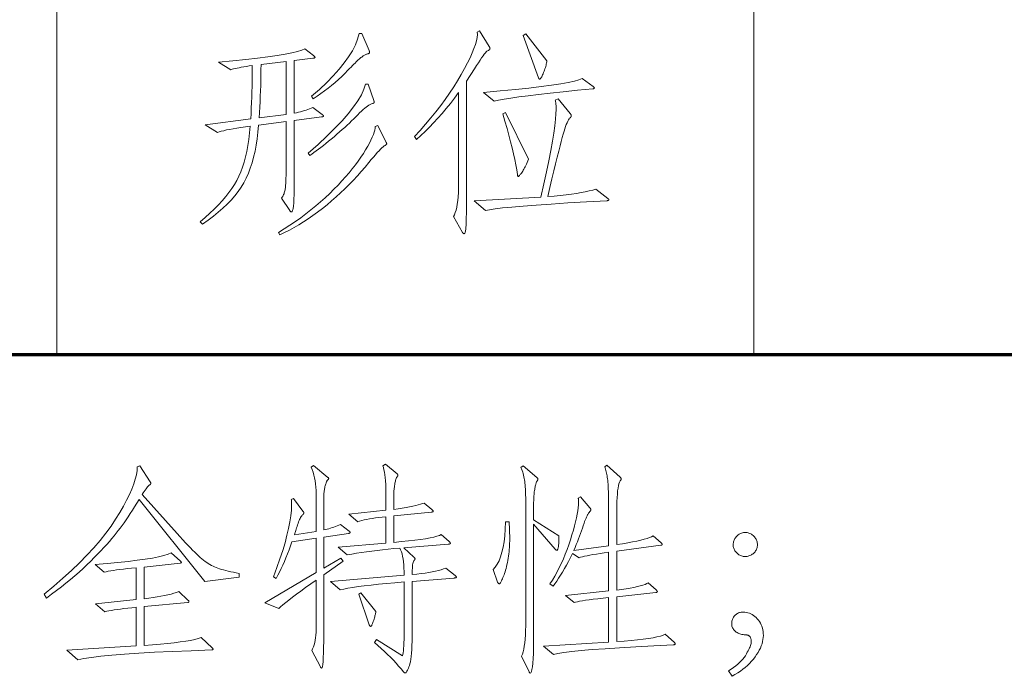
# Model space of a CAD drawing. Extents: x 0 to 1189, y 0 to 841.
# Tile 98 of 135: x 1026 to 1041, y 43 to 53. Entities that reach past the tile are written whole.
import ezdxf

# ---------------------------------------------------------------- set-up
doc = ezdxf.new("R2010")
doc.units = 0

msp = doc.modelspace()

# ---------------------------------------------------------------- linework, layer by layer
at = {"color": 7, "lineweight": 13}
for p, q in [((1026.5, 48), (1026.5, 76)), ((1037.5, 48), (1037.5, 69))]:
    msp.add_line(p, q, dxfattribs=at)
at = {"color": 5, "lineweight": 70}
msp.add_line((989, 48), (1114, 48), dxfattribs=at)
at = {"color": 7, "lineweight": 13}
for points in [[(1031.428, 52.797), (1031.429, 52.794), (1031.43, 52.791), (1031.431, 52.787), (1031.432, 52.784), (1031.433, 52.781), (1031.433, 52.778), (1031.434, 52.775), (1031.434, 52.772), (1031.434, 52.769), (1031.434, 52.766), (1031.434, 52.763), (1031.433, 52.761), (1031.431, 52.758), (1031.428, 52.756), (1031.424, 52.753), (1031.42, 52.751), (1031.414, 52.748), (1031.408, 52.746), (1031.401, 52.744), (1031.393, 52.742), (1031.384, 52.739), (1031.375, 52.736), (1031.366, 52.732), (1031.356, 52.726), (1031.345, 52.72), (1031.334, 52.713), (1031.323, 52.705), (1031.311, 52.696), (1031.298, 52.687), (1031.285, 52.676), (1031.272, 52.664), (1031.257, 52.651), (1031.24, 52.636), (1031.223, 52.619), (1031.205, 52.601), (1031.185, 52.582), (1031.164, 52.561), (1031.142, 52.538), (1031.119, 52.514), (1031.094, 52.489), (1031.045, 52.438), (1030.995, 52.389), (1030.943, 52.34), (1030.89, 52.293), (1030.836, 52.248), (1030.781, 52.203), (1030.724, 52.16), (1030.666, 52.118), (1030.607, 52.077), (1030.546, 52.038), (1030.519, 52.076), (1030.644, 52.186), (1030.759, 52.294), (1030.862, 52.399), (1030.954, 52.502), (1031.035, 52.602), (1031.104, 52.7), (1031.163, 52.795), (1031.21, 52.887), (1031.246, 52.977), (1031.271, 53.065), (1031.31, 53.068)], [(1033.325, 52.86), (1033.327, 52.856), (1033.329, 52.853), (1033.33, 52.85), (1033.332, 52.846), (1033.333, 52.843), (1033.334, 52.84), (1033.335, 52.836), (1033.335, 52.833), (1033.335, 52.83), (1033.336, 52.827), (1033.335, 52.824), (1033.334, 52.821), (1033.332, 52.817), (1033.329, 52.814), (1033.326, 52.811), (1033.322, 52.808), (1033.317, 52.804), (1033.311, 52.801), (1033.305, 52.797), (1033.297, 52.794), (1033.288, 52.788), (1033.277, 52.777), (1033.263, 52.761), (1033.246, 52.74), (1033.226, 52.714), (1033.204, 52.683), (1033.179, 52.647), (1033.152, 52.606), (1033.122, 52.56), (1033.089, 52.509), (1032.964, 52.315), (1032.964, 50.438), (1032.964, 50.377), (1032.964, 50.319), (1032.964, 50.266), (1032.963, 50.217), (1032.962, 50.173), (1032.961, 50.132), (1032.96, 50.096), (1032.959, 50.064), (1032.957, 50.037), (1032.956, 50.013), (1032.954, 49.993), (1032.952, 49.975), (1032.95, 49.96), (1032.947, 49.946), (1032.945, 49.934), (1032.942, 49.925), (1032.939, 49.917), (1032.936, 49.912), (1032.933, 49.909), (1032.93, 49.908), (1032.926, 49.908), (1032.923, 49.909), (1032.92, 49.91), (1032.917, 49.911), (1032.914, 49.913), (1032.911, 49.915), (1032.909, 49.918), (1032.906, 49.921), (1032.904, 49.925), (1032.902, 49.929), (1032.76, 50.178), (1032.775, 50.207), (1032.788, 50.242), (1032.8, 50.281), (1032.811, 50.326), (1032.82, 50.376), (1032.827, 50.431), (1032.832, 50.492), (1032.836, 50.558), (1032.839, 50.629), (1032.839, 50.706), (1032.839, 52.135), (1032.775, 52.048), (1032.71, 51.964), (1032.644, 51.883), (1032.579, 51.805), (1032.513, 51.73), (1032.446, 51.657), (1032.379, 51.588), (1032.312, 51.521), (1032.245, 51.457), (1032.177, 51.396), (1032.142, 51.441), (1032.233, 51.539), (1032.319, 51.637), (1032.402, 51.735), (1032.482, 51.832), (1032.558, 51.93), (1032.63, 52.028), (1032.698, 52.126), (1032.763, 52.224), (1032.824, 52.321), (1032.881, 52.419), (1032.934, 52.514), (1032.98, 52.603), (1033.021, 52.685), (1033.055, 52.761), (1033.083, 52.831), (1033.105, 52.895), (1033.122, 52.953), (1033.132, 53.004), (1033.136, 53.05), (1033.134, 53.089), (1033.172, 53.11)], [(1034.234, 52.634), (1034.232, 52.618), (1034.229, 52.602), (1034.225, 52.584), (1034.221, 52.567), (1034.216, 52.549), (1034.21, 52.53), (1034.204, 52.511), (1034.197, 52.491), (1034.19, 52.471), (1034.182, 52.451), (1034.174, 52.431), (1034.166, 52.413), (1034.159, 52.397), (1034.152, 52.384), (1034.146, 52.372), (1034.14, 52.363), (1034.134, 52.356), (1034.129, 52.351), (1034.124, 52.347), (1034.12, 52.346), (1034.118, 52.347), (1034.116, 52.347), (1034.114, 52.348), (1034.112, 52.35), (1034.11, 52.352), (1034.108, 52.354), (1034.107, 52.357), (1034.105, 52.36), (1034.104, 52.363), (1034.102, 52.367), (1033.859, 53.037), (1033.901, 53.061)], [(1030.685, 51.791), (1030.689, 51.789), (1030.693, 51.786), (1030.696, 51.783), (1030.698, 51.781), (1030.701, 51.778), (1030.703, 51.775), (1030.704, 51.773), (1030.705, 51.77), (1030.706, 51.768), (1030.706, 51.765), (1030.706, 51.763), (1030.705, 51.761), (1030.703, 51.759), (1030.701, 51.757), (1030.698, 51.755), (1030.695, 51.754), (1030.691, 51.753), (1030.686, 51.752), (1030.681, 51.751), (1030.675, 51.75), (1030.245, 51.694), (1030.245, 50.785), (1030.245, 50.708), (1030.244, 50.637), (1030.243, 50.573), (1030.242, 50.515), (1030.241, 50.465), (1030.24, 50.421), (1030.238, 50.385), (1030.236, 50.355), (1030.233, 50.332), (1030.231, 50.315), (1030.228, 50.303), (1030.225, 50.292), (1030.222, 50.283), (1030.22, 50.274), (1030.217, 50.267), (1030.214, 50.261), (1030.211, 50.257), (1030.208, 50.254), (1030.206, 50.252), (1030.203, 50.251), (1030.2, 50.251), (1030.197, 50.252), (1030.195, 50.253), (1030.192, 50.254), (1030.189, 50.256), (1030.186, 50.259), (1030.184, 50.261), (1030.181, 50.264), (1030.178, 50.268), (1030.175, 50.272), (1030.047, 50.47), (1030.056, 50.483), (1030.064, 50.497), (1030.071, 50.51), (1030.078, 50.525), (1030.084, 50.539), (1030.089, 50.554), (1030.094, 50.569), (1030.098, 50.584), (1030.101, 50.6), (1030.104, 50.615), (1030.106, 50.633), (1030.109, 50.652), (1030.11, 50.674), (1030.112, 50.699), (1030.113, 50.726), (1030.114, 50.756), (1030.115, 50.788), (1030.116, 50.823), (1030.116, 50.86), (1030.116, 50.9), (1030.116, 51.677), (1029.683, 51.621), (1029.673, 51.512), (1029.661, 51.406), (1029.646, 51.305), (1029.627, 51.208), (1029.605, 51.115), (1029.58, 51.026), (1029.552, 50.941), (1029.521, 50.861), (1029.486, 50.785), (1029.448, 50.713), (1029.407, 50.643), (1029.36, 50.574), (1029.308, 50.507), (1029.25, 50.44), (1029.188, 50.374), (1029.12, 50.31), (1029.047, 50.246), (1028.969, 50.183), (1028.886, 50.121), (1028.798, 50.06), (1028.763, 50.095), (1028.841, 50.163), (1028.915, 50.23), (1028.984, 50.297), (1029.048, 50.363), (1029.108, 50.428), (1029.163, 50.494), (1029.214, 50.558), (1029.26, 50.622), (1029.301, 50.686), (1029.337, 50.749), (1029.37, 50.814), (1029.401, 50.884), (1029.429, 50.958), (1029.454, 51.036), (1029.477, 51.12), (1029.497, 51.207), (1029.514, 51.3), (1029.529, 51.397), (1029.541, 51.498), (1029.551, 51.604), (1029.475, 51.594), (1029.405, 51.585), (1029.34, 51.575), (1029.28, 51.565), (1029.226, 51.555), (1029.177, 51.545), (1029.133, 51.534), (1029.094, 51.524), (1029.062, 51.514), (1029.034, 51.503), (1028.84, 51.628), (1029.558, 51.719), (1029.563, 51.805), (1029.568, 51.891), (1029.572, 51.977), (1029.575, 52.062), (1029.578, 52.146), (1029.58, 52.23), (1029.581, 52.314), (1029.582, 52.397), (1029.582, 52.479), (1029.582, 52.562), (1029.534, 52.555), (1029.49, 52.548), (1029.448, 52.541), (1029.41, 52.534), (1029.375, 52.528), (1029.343, 52.521), (1029.314, 52.515), (1029.288, 52.508), (1029.265, 52.502), (1029.245, 52.496), (1029.051, 52.617), (1029.275, 52.637), (1029.479, 52.656), (1029.663, 52.677), (1029.828, 52.697), (1029.974, 52.718), (1030.1, 52.739), (1030.207, 52.76), (1030.295, 52.781), (1030.363, 52.803), (1030.411, 52.825), (1030.55, 52.718), (1030.554, 52.714), (1030.559, 52.711), (1030.562, 52.708), (1030.565, 52.705), (1030.568, 52.702), (1030.57, 52.699), (1030.572, 52.697), (1030.573, 52.694), (1030.574, 52.692), (1030.574, 52.69), (1030.574, 52.688), (1030.573, 52.686), (1030.571, 52.684), (1030.569, 52.683), (1030.566, 52.681), (1030.562, 52.68), (1030.557, 52.679), (1030.552, 52.678), (1030.546, 52.677), (1030.539, 52.676), (1030.245, 52.641), (1030.245, 51.809), (1030.279, 51.816), (1030.312, 51.824), (1030.344, 51.832), (1030.375, 51.84), (1030.405, 51.85), (1030.434, 51.859), (1030.462, 51.869), (1030.489, 51.88), (1030.515, 51.891), (1030.539, 51.902)], [(1030.116, 51.788), (1030.116, 52.624), (1029.721, 52.579), (1029.72, 52.496), (1029.719, 52.413), (1029.718, 52.33), (1029.716, 52.246), (1029.713, 52.162), (1029.71, 52.077), (1029.705, 51.992), (1029.701, 51.907), (1029.695, 51.822), (1029.69, 51.736)], [(1031.5, 52.01), (1031.502, 52.007), (1031.503, 52.004), (1031.504, 52.002), (1031.505, 51.999), (1031.506, 51.996), (1031.506, 51.993), (1031.507, 51.991), (1031.507, 51.988), (1031.507, 51.985), (1031.507, 51.982), (1031.507, 51.979), (1031.506, 51.977), (1031.505, 51.974), (1031.503, 51.972), (1031.5, 51.97), (1031.497, 51.968), (1031.494, 51.966), (1031.49, 51.964), (1031.485, 51.963), (1031.48, 51.961), (1031.463, 51.956), (1031.445, 51.948), (1031.425, 51.937), (1031.404, 51.923), (1031.382, 51.907), (1031.358, 51.888), (1031.333, 51.866), (1031.306, 51.841), (1031.278, 51.814), (1031.249, 51.784), (1031.218, 51.753), (1031.186, 51.721), (1031.152, 51.688), (1031.117, 51.654), (1031.08, 51.62), (1031.042, 51.585), (1031.002, 51.55), (1030.961, 51.514), (1030.918, 51.477), (1030.874, 51.439), (1030.83, 51.402), (1030.787, 51.367), (1030.746, 51.333), (1030.706, 51.301), (1030.667, 51.271), (1030.629, 51.242), (1030.592, 51.215), (1030.557, 51.189), (1030.523, 51.165), (1030.491, 51.143), (1030.467, 51.181), (1030.621, 51.317), (1030.761, 51.448), (1030.888, 51.572), (1031, 51.69), (1031.097, 51.802), (1031.181, 51.908), (1031.25, 52.007), (1031.305, 52.101), (1031.346, 52.189), (1031.372, 52.27), (1031.41, 52.27)], [(1034.966, 52.229), (1034.969, 52.226), (1034.972, 52.223), (1034.975, 52.221), (1034.977, 52.218), (1034.979, 52.216), (1034.981, 52.214), (1034.982, 52.212), (1034.983, 52.21), (1034.983, 52.208), (1034.983, 52.206), (1034.983, 52.204), (1034.982, 52.203), (1034.981, 52.201), (1034.979, 52.2), (1034.977, 52.199), (1034.975, 52.197), (1034.971, 52.196), (1034.968, 52.195), (1034.964, 52.195), (1034.959, 52.194), (1034.716, 52.171), (1034.492, 52.148), (1034.287, 52.127), (1034.102, 52.106), (1033.937, 52.086), (1033.791, 52.067), (1033.664, 52.049), (1033.557, 52.032), (1033.469, 52.015), (1033.401, 52), (1033.235, 52.135), (1033.497, 52.16), (1033.736, 52.184), (1033.95, 52.207), (1034.141, 52.23), (1034.309, 52.253), (1034.452, 52.275), (1034.572, 52.296), (1034.668, 52.317), (1034.74, 52.337), (1034.789, 52.357)], [(1035.195, 50.466), (1035.198, 50.463), (1035.201, 50.461), (1035.204, 50.458), (1035.206, 50.456), (1035.208, 50.453), (1035.21, 50.451), (1035.211, 50.448), (1035.212, 50.446), (1035.212, 50.444), (1035.212, 50.442), (1035.212, 50.44), (1035.211, 50.438), (1035.209, 50.436), (1035.207, 50.435), (1035.204, 50.433), (1035.201, 50.432), (1035.197, 50.431), (1035.192, 50.43), (1035.187, 50.429), (1035.181, 50.428), (1034.859, 50.41), (1034.565, 50.393), (1034.301, 50.376), (1034.065, 50.36), (1033.859, 50.344), (1033.682, 50.329), (1033.535, 50.314), (1033.416, 50.299), (1033.327, 50.285), (1033.266, 50.272), (1033.086, 50.425), (1034.14, 50.487), (1034.186, 50.693), (1034.227, 50.884), (1034.262, 51.06), (1034.294, 51.221), (1034.32, 51.366), (1034.341, 51.497), (1034.358, 51.612), (1034.37, 51.713), (1034.377, 51.798), (1034.38, 51.868), (1034.38, 51.884), (1034.379, 51.9), (1034.379, 51.916), (1034.378, 51.932), (1034.376, 51.947), (1034.375, 51.961), (1034.373, 51.976), (1034.371, 51.99), (1034.369, 52.004), (1034.366, 52.017), (1034.414, 52.038), (1034.602, 51.805), (1034.605, 51.801), (1034.608, 51.796), (1034.611, 51.792), (1034.613, 51.788), (1034.615, 51.784), (1034.616, 51.78), (1034.618, 51.776), (1034.618, 51.773), (1034.619, 51.77), (1034.619, 51.767), (1034.619, 51.764), (1034.618, 51.762), (1034.618, 51.759), (1034.616, 51.756), (1034.615, 51.753), (1034.613, 51.75), (1034.611, 51.748), (1034.608, 51.745), (1034.605, 51.742), (1034.602, 51.739), (1034.593, 51.732), (1034.583, 51.72), (1034.573, 51.704), (1034.562, 51.684), (1034.552, 51.66), (1034.54, 51.632), (1034.528, 51.6), (1034.516, 51.564), (1034.504, 51.524), (1034.491, 51.479), (1034.476, 51.427), (1034.46, 51.365), (1034.441, 51.293), (1034.42, 51.21), (1034.397, 51.117), (1034.372, 51.013), (1034.344, 50.899), (1034.314, 50.774), (1034.282, 50.639), (1034.248, 50.494), (1034.35, 50.503), (1034.446, 50.512), (1034.536, 50.522), (1034.621, 50.533), (1034.7, 50.544), (1034.773, 50.556), (1034.84, 50.569), (1034.902, 50.583), (1034.958, 50.597), (1035.008, 50.612)], [(1033.943, 51.084), (1033.932, 51.057), (1033.922, 51.032), (1033.912, 51.008), (1033.902, 50.986), (1033.891, 50.965), (1033.881, 50.945), (1033.871, 50.927), (1033.862, 50.909), (1033.852, 50.894), (1033.842, 50.879), (1033.833, 50.866), (1033.824, 50.854), (1033.816, 50.844), (1033.809, 50.835), (1033.803, 50.827), (1033.797, 50.821), (1033.793, 50.816), (1033.789, 50.812), (1033.786, 50.81), (1033.783, 50.81), (1033.781, 50.81), (1033.779, 50.811), (1033.777, 50.812), (1033.776, 50.815), (1033.774, 50.817), (1033.773, 50.821), (1033.772, 50.825), (1033.771, 50.83), (1033.77, 50.835), (1033.769, 50.841), (1033.758, 50.916), (1033.744, 50.996), (1033.728, 51.08), (1033.709, 51.169), (1033.687, 51.262), (1033.662, 51.36), (1033.635, 51.463), (1033.605, 51.57), (1033.572, 51.682), (1033.537, 51.798), (1033.582, 51.819)], [(1031.698, 51.347), (1031.699, 51.345), (1031.701, 51.343), (1031.702, 51.341), (1031.703, 51.339), (1031.703, 51.337), (1031.704, 51.335), (1031.704, 51.333), (1031.705, 51.331), (1031.705, 51.329), (1031.705, 51.327), (1031.705, 51.324), (1031.704, 51.322), (1031.703, 51.32), (1031.701, 51.318), (1031.699, 51.315), (1031.696, 51.313), (1031.693, 51.31), (1031.69, 51.308), (1031.685, 51.305), (1031.681, 51.302), (1031.666, 51.293), (1031.649, 51.28), (1031.63, 51.263), (1031.608, 51.242), (1031.584, 51.217), (1031.557, 51.188), (1031.527, 51.155), (1031.495, 51.118), (1031.461, 51.077), (1031.424, 51.032), (1031.365, 50.959), (1031.304, 50.888), (1031.242, 50.819), (1031.178, 50.75), (1031.113, 50.683), (1031.046, 50.616), (1030.978, 50.551), (1030.908, 50.488), (1030.836, 50.425), (1030.763, 50.364), (1030.689, 50.305), (1030.615, 50.248), (1030.541, 50.194), (1030.467, 50.142), (1030.392, 50.094), (1030.318, 50.048), (1030.243, 50.004), (1030.169, 49.964), (1030.094, 49.926), (1030.019, 49.89), (1029.995, 49.929), (1030.087, 49.985), (1030.176, 50.042), (1030.263, 50.1), (1030.348, 50.16), (1030.43, 50.221), (1030.51, 50.283), (1030.587, 50.346), (1030.662, 50.41), (1030.735, 50.476), (1030.805, 50.543), (1030.872, 50.609), (1030.937, 50.676), (1030.998, 50.741), (1031.056, 50.805), (1031.111, 50.869), (1031.162, 50.932), (1031.211, 50.994), (1031.256, 51.055), (1031.298, 51.116), (1031.337, 51.176), (1031.373, 51.233), (1031.405, 51.288), (1031.433, 51.338), (1031.457, 51.386), (1031.478, 51.43), (1031.495, 51.471), (1031.508, 51.508), (1031.517, 51.543), (1031.523, 51.573), (1031.525, 51.601), (1031.563, 51.614)], [(1029.377, 44.489), (1028.836, 44.423), (1027.798, 45.714), (1027.762, 45.655), (1027.726, 45.599), (1027.691, 45.544), (1027.657, 45.492), (1027.624, 45.442), (1027.591, 45.394), (1027.559, 45.348), (1027.527, 45.304), (1027.497, 45.262), (1027.467, 45.223), (1027.436, 45.183), (1027.402, 45.142), (1027.366, 45.099), (1027.327, 45.053), (1027.285, 45.006), (1027.24, 44.957), (1027.192, 44.906), (1027.141, 44.853), (1027.088, 44.798), (1027.032, 44.741), (1026.973, 44.683), (1026.912, 44.625), (1026.848, 44.567), (1026.782, 44.509), (1026.713, 44.451), (1026.642, 44.392), (1026.569, 44.334), (1026.493, 44.276), (1026.415, 44.218), (1026.334, 44.16), (1026.296, 44.219), (1026.449, 44.346), (1026.593, 44.471), (1026.729, 44.595), (1026.855, 44.716), (1026.972, 44.835), (1027.081, 44.952), (1027.18, 45.068), (1027.271, 45.181), (1027.353, 45.292), (1027.425, 45.402), (1027.49, 45.507), (1027.548, 45.608), (1027.6, 45.703), (1027.644, 45.794), (1027.682, 45.879), (1027.712, 45.96), (1027.736, 46.035), (1027.753, 46.105), (1027.764, 46.171), (1027.767, 46.231), (1027.809, 46.248), (1027.972, 45.991), (1027.974, 45.989), (1027.976, 45.986), (1027.977, 45.983), (1027.979, 45.981), (1027.98, 45.978), (1027.981, 45.976), (1027.981, 45.974), (1027.982, 45.971), (1027.982, 45.969), (1027.982, 45.967), (1027.982, 45.965), (1027.982, 45.963), (1027.981, 45.961), (1027.979, 45.959), (1027.978, 45.957), (1027.976, 45.954), (1027.974, 45.952), (1027.971, 45.95), (1027.968, 45.948), (1027.965, 45.946), (1027.957, 45.941), (1027.949, 45.933), (1027.94, 45.924), (1027.929, 45.912), (1027.918, 45.898), (1027.906, 45.881), (1027.892, 45.863), (1027.878, 45.842), (1027.863, 45.819), (1027.847, 45.794), (1028.395, 45.179), (1028.442, 45.128), (1028.486, 45.079), (1028.529, 45.033), (1028.569, 44.99), (1028.607, 44.951), (1028.642, 44.915), (1028.676, 44.881), (1028.707, 44.851), (1028.736, 44.824), (1028.763, 44.8), (1028.788, 44.778), (1028.814, 44.757), (1028.839, 44.738), (1028.864, 44.72), (1028.889, 44.703), (1028.914, 44.688), (1028.939, 44.674), (1028.964, 44.661), (1028.988, 44.65), (1029.013, 44.64), (1029.038, 44.631), (1029.066, 44.621), (1029.096, 44.612), (1029.129, 44.603), (1029.164, 44.594), (1029.202, 44.584), (1029.242, 44.575), (1029.285, 44.566), (1029.329, 44.557), (1029.377, 44.548)], [(1031.111, 45.214), (1031.115, 45.211), (1031.118, 45.209), (1031.12, 45.206), (1031.122, 45.204), (1031.124, 45.202), (1031.126, 45.199), (1031.127, 45.197), (1031.128, 45.195), (1031.129, 45.193), (1031.129, 45.192), (1031.128, 45.19), (1031.128, 45.188), (1031.126, 45.187), (1031.125, 45.186), (1031.123, 45.184), (1031.12, 45.183), (1031.117, 45.182), (1031.113, 45.181), (1031.109, 45.18), (1031.104, 45.179), (1030.712, 45.121), (1030.712, 44.631), (1030.983, 44.791), (1031.018, 44.739), (1030.712, 44.527), (1030.712, 43.722), (1030.712, 43.595), (1030.711, 43.481), (1030.709, 43.381), (1030.707, 43.294), (1030.704, 43.22), (1030.7, 43.16), (1030.695, 43.113), (1030.69, 43.08), (1030.684, 43.06), (1030.678, 43.053), (1030.676, 43.053), (1030.675, 43.054), (1030.673, 43.055), (1030.672, 43.056), (1030.67, 43.058), (1030.668, 43.06), (1030.666, 43.063), (1030.664, 43.066), (1030.662, 43.07), (1030.66, 43.074), (1030.522, 43.33), (1030.535, 43.358), (1030.548, 43.388), (1030.559, 43.421), (1030.568, 43.456), (1030.576, 43.494), (1030.583, 43.534), (1030.588, 43.576), (1030.592, 43.621), (1030.594, 43.669), (1030.594, 43.719), (1030.594, 44.444), (1030.506, 44.382), (1030.424, 44.324), (1030.349, 44.269), (1030.28, 44.219), (1030.217, 44.172), (1030.161, 44.128), (1030.111, 44.089), (1030.068, 44.053), (1030.031, 44.021), (1030.001, 43.993), (1029.783, 44.083), (1030.594, 44.562), (1030.594, 45.103), (1030.209, 45.048), (1030.186, 44.982), (1030.163, 44.918), (1030.139, 44.856), (1030.115, 44.795), (1030.09, 44.736), (1030.064, 44.679), (1030.039, 44.624), (1030.013, 44.57), (1029.986, 44.518), (1029.96, 44.468), (1029.918, 44.496), (1029.972, 44.64), (1030.02, 44.778), (1030.063, 44.909), (1030.1, 45.032), (1030.131, 45.149), (1030.157, 45.259), (1030.177, 45.362), (1030.191, 45.459), (1030.2, 45.548), (1030.202, 45.63), (1030.202, 45.639), (1030.202, 45.648), (1030.202, 45.657), (1030.202, 45.665), (1030.202, 45.674), (1030.201, 45.682), (1030.201, 45.69), (1030.2, 45.698), (1030.2, 45.706), (1030.199, 45.714), (1030.234, 45.728), (1030.383, 45.53), (1030.385, 45.527), (1030.388, 45.524), (1030.39, 45.522), (1030.392, 45.519), (1030.393, 45.516), (1030.395, 45.513), (1030.395, 45.51), (1030.396, 45.508), (1030.397, 45.505), (1030.397, 45.502), (1030.396, 45.499), (1030.396, 45.497), (1030.395, 45.494), (1030.394, 45.491), (1030.392, 45.488), (1030.391, 45.485), (1030.388, 45.483), (1030.386, 45.48), (1030.383, 45.477), (1030.379, 45.474), (1030.371, 45.467), (1030.363, 45.457), (1030.354, 45.445), (1030.346, 45.432), (1030.338, 45.417), (1030.33, 45.4), (1030.322, 45.381), (1030.314, 45.36), (1030.306, 45.337), (1030.298, 45.313), (1030.29, 45.289), (1030.283, 45.266), (1030.276, 45.246), (1030.271, 45.227), (1030.265, 45.21), (1030.261, 45.195), (1030.256, 45.183), (1030.253, 45.172), (1030.25, 45.162), (1030.248, 45.155), (1030.594, 45.211), (1030.594, 45.741), (1030.594, 45.799), (1030.591, 45.854), (1030.587, 45.907), (1030.582, 45.959), (1030.574, 46.008), (1030.566, 46.055), (1030.555, 46.1), (1030.543, 46.143), (1030.53, 46.185), (1030.515, 46.224), (1030.549, 46.251), (1030.778, 46.064), (1030.78, 46.063), (1030.782, 46.061), (1030.784, 46.06), (1030.785, 46.058), (1030.786, 46.056), (1030.787, 46.055), (1030.788, 46.053), (1030.788, 46.051), (1030.789, 46.049), (1030.789, 46.047), (1030.788, 46.045), (1030.788, 46.042), (1030.787, 46.04), (1030.786, 46.037), (1030.784, 46.034), (1030.782, 46.031), (1030.779, 46.028), (1030.776, 46.025), (1030.773, 46.021), (1030.77, 46.017), (1030.766, 46.013), (1030.762, 46.007), (1030.758, 46), (1030.754, 45.992), (1030.75, 45.983), (1030.747, 45.972), (1030.743, 45.96), (1030.739, 45.947), (1030.735, 45.932), (1030.731, 45.917), (1030.728, 45.9), (1030.725, 45.884), (1030.722, 45.867), (1030.719, 45.85), (1030.717, 45.832), (1030.715, 45.814), (1030.714, 45.797), (1030.713, 45.778), (1030.713, 45.76), (1030.712, 45.741), (1030.712, 45.235), (1030.738, 45.241), (1030.764, 45.247), (1030.79, 45.254), (1030.816, 45.262), (1030.842, 45.27), (1030.869, 45.278), (1030.896, 45.287), (1030.922, 45.297), (1030.949, 45.307), (1030.976, 45.318)], [(1032.787, 44.513), (1032.791, 44.51), (1032.794, 44.507), (1032.797, 44.504), (1032.8, 44.501), (1032.802, 44.498), (1032.804, 44.496), (1032.806, 44.493), (1032.807, 44.491), (1032.807, 44.489), (1032.808, 44.487), (1032.807, 44.486), (1032.806, 44.484), (1032.804, 44.483), (1032.802, 44.481), (1032.798, 44.48), (1032.794, 44.479), (1032.789, 44.478), (1032.783, 44.477), (1032.777, 44.476), (1032.77, 44.475), (1032.107, 44.423), (1032.107, 43.636), (1032.107, 43.554), (1032.105, 43.479), (1032.103, 43.409), (1032.1, 43.346), (1032.096, 43.289), (1032.091, 43.238), (1032.086, 43.193), (1032.079, 43.154), (1032.072, 43.121), (1032.064, 43.095), (1032.055, 43.072), (1032.047, 43.052), (1032.039, 43.034), (1032.032, 43.019), (1032.025, 43.006), (1032.018, 42.995), (1032.012, 42.987), (1032.006, 42.981), (1032.001, 42.978), (1031.996, 42.977), (1031.993, 42.977), (1031.99, 42.977), (1031.988, 42.979), (1031.985, 42.98), (1031.982, 42.982), (1031.979, 42.984), (1031.977, 42.987), (1031.974, 42.99), (1031.971, 42.993), (1031.968, 42.997), (1031.932, 43.042), (1031.894, 43.087), (1031.854, 43.132), (1031.812, 43.178), (1031.767, 43.224), (1031.72, 43.27), (1031.671, 43.317), (1031.62, 43.364), (1031.566, 43.411), (1031.51, 43.459), (1031.542, 43.504), (1031.954, 43.247), (1031.96, 43.267), (1031.964, 43.293), (1031.969, 43.325), (1031.972, 43.363), (1031.975, 43.406), (1031.978, 43.455), (1031.98, 43.51), (1031.981, 43.57), (1031.982, 43.637), (1031.982, 43.709), (1031.982, 44.413), (1031.836, 44.401), (1031.701, 44.389), (1031.575, 44.377), (1031.459, 44.365), (1031.352, 44.352), (1031.256, 44.34), (1031.17, 44.327), (1031.093, 44.314), (1031.026, 44.301), (1030.969, 44.288), (1030.82, 44.42), (1031.982, 44.52), (1031.981, 44.578), (1031.978, 44.633), (1031.974, 44.684), (1031.969, 44.732), (1031.963, 44.776), (1031.955, 44.817), (1031.947, 44.855), (1031.937, 44.889), (1031.925, 44.92), (1031.913, 44.947), (1031.819, 44.939), (1031.728, 44.931), (1031.64, 44.921), (1031.553, 44.912), (1031.469, 44.901), (1031.386, 44.89), (1031.307, 44.878), (1031.229, 44.866), (1031.153, 44.853), (1031.08, 44.84), (1030.938, 44.964), (1031.694, 45.027), (1031.694, 45.443), (1031.635, 45.437), (1031.58, 45.43), (1031.527, 45.423), (1031.478, 45.415), (1031.431, 45.408), (1031.388, 45.399), (1031.348, 45.391), (1031.311, 45.382), (1031.277, 45.373), (1031.247, 45.363), (1031.108, 45.485), (1031.694, 45.544), (1031.694, 45.759), (1031.694, 45.828), (1031.692, 45.893), (1031.689, 45.953), (1031.686, 46.008), (1031.681, 46.059), (1031.675, 46.105), (1031.669, 46.147), (1031.661, 46.184), (1031.652, 46.217), (1031.642, 46.244), (1031.684, 46.272), (1031.871, 46.12), (1031.873, 46.118), (1031.875, 46.115), (1031.876, 46.113), (1031.878, 46.111), (1031.879, 46.109), (1031.88, 46.106), (1031.88, 46.104), (1031.881, 46.102), (1031.881, 46.099), (1031.881, 46.097), (1031.881, 46.095), (1031.881, 46.092), (1031.88, 46.089), (1031.879, 46.087), (1031.878, 46.084), (1031.876, 46.081), (1031.874, 46.078), (1031.871, 46.075), (1031.869, 46.072), (1031.866, 46.069), (1031.863, 46.065), (1031.859, 46.06), (1031.856, 46.052), (1031.853, 46.043), (1031.85, 46.032), (1031.846, 46.019), (1031.843, 46.005), (1031.84, 45.989), (1031.836, 45.971), (1031.833, 45.951), (1031.83, 45.931), (1031.827, 45.911), (1031.824, 45.892), (1031.822, 45.873), (1031.82, 45.855), (1031.818, 45.837), (1031.817, 45.819), (1031.816, 45.802), (1031.816, 45.785), (1031.816, 45.769), (1031.816, 45.558), (1031.886, 45.569), (1031.951, 45.579), (1032.012, 45.59), (1032.067, 45.6), (1032.117, 45.611), (1032.163, 45.62), (1032.203, 45.63), (1032.239, 45.64), (1032.269, 45.649), (1032.294, 45.658), (1032.419, 45.554), (1032.423, 45.551), (1032.427, 45.548), (1032.43, 45.545), (1032.432, 45.542), (1032.435, 45.539), (1032.437, 45.536), (1032.438, 45.534), (1032.439, 45.532), (1032.44, 45.53), (1032.44, 45.528), (1032.44, 45.526), (1032.439, 45.525), (1032.438, 45.523), (1032.436, 45.522), (1032.433, 45.521), (1032.43, 45.52), (1032.426, 45.519), (1032.422, 45.518), (1032.417, 45.517), (1032.412, 45.516), (1031.816, 45.457), (1031.816, 45.037), (1031.937, 45.049), (1032.049, 45.06), (1032.15, 45.072), (1032.24, 45.084), (1032.32, 45.096), (1032.39, 45.109), (1032.449, 45.122), (1032.498, 45.135), (1032.537, 45.148), (1032.565, 45.162), (1032.69, 45.051), (1032.694, 45.048), (1032.697, 45.044), (1032.7, 45.041), (1032.703, 45.038), (1032.705, 45.036), (1032.707, 45.033), (1032.709, 45.03), (1032.71, 45.028), (1032.71, 45.026), (1032.711, 45.023), (1032.71, 45.021), (1032.709, 45.019), (1032.707, 45.018), (1032.705, 45.016), (1032.702, 45.015), (1032.698, 45.013), (1032.694, 45.012), (1032.688, 45.011), (1032.682, 45.01), (1032.676, 45.01), (1031.975, 44.954), (1032.135, 44.805), (1032.138, 44.802), (1032.141, 44.799), (1032.144, 44.797), (1032.146, 44.794), (1032.148, 44.791), (1032.149, 44.789), (1032.151, 44.786), (1032.151, 44.784), (1032.152, 44.781), (1032.152, 44.779), (1032.152, 44.776), (1032.151, 44.774), (1032.151, 44.771), (1032.15, 44.769), (1032.149, 44.766), (1032.147, 44.764), (1032.145, 44.761), (1032.143, 44.758), (1032.141, 44.756), (1032.138, 44.753), (1032.132, 44.745), (1032.127, 44.734), (1032.122, 44.72), (1032.118, 44.702), (1032.115, 44.682), (1032.112, 44.658), (1032.11, 44.631), (1032.108, 44.601), (1032.107, 44.567), (1032.107, 44.531), (1032.179, 44.538), (1032.247, 44.546), (1032.311, 44.554), (1032.37, 44.564), (1032.425, 44.573), (1032.476, 44.584), (1032.523, 44.595), (1032.565, 44.606), (1032.604, 44.619), (1032.638, 44.631)], [(1034.421, 45.141), (1034.422, 45.124), (1034.423, 45.107), (1034.423, 45.091), (1034.424, 45.074), (1034.423, 45.059), (1034.423, 45.043), (1034.422, 45.028), (1034.421, 45.013), (1034.419, 44.998), (1034.417, 44.983), (1034.415, 44.97), (1034.413, 44.958), (1034.411, 44.947), (1034.408, 44.938), (1034.406, 44.93), (1034.404, 44.924), (1034.401, 44.919), (1034.398, 44.915), (1034.396, 44.913), (1034.393, 44.912), (1034.39, 44.913), (1034.388, 44.913), (1034.385, 44.914), (1034.382, 44.915), (1034.379, 44.917), (1034.376, 44.919), (1034.374, 44.921), (1034.371, 44.923), (1034.368, 44.926), (1034.365, 44.93), (1034.025, 45.325), (1034.025, 43.611), (1034.025, 43.49), (1034.023, 43.382), (1034.02, 43.286), (1034.016, 43.203), (1034.011, 43.133), (1034.005, 43.075), (1033.998, 43.031), (1033.99, 42.999), (1033.98, 42.98), (1033.97, 42.973), (1033.968, 42.973), (1033.967, 42.974), (1033.965, 42.975), (1033.964, 42.976), (1033.962, 42.978), (1033.96, 42.981), (1033.958, 42.983), (1033.957, 42.986), (1033.955, 42.99), (1033.953, 42.994), (1033.835, 43.24), (1033.847, 43.272), (1033.858, 43.309), (1033.868, 43.352), (1033.877, 43.4), (1033.884, 43.454), (1033.89, 43.513), (1033.895, 43.577), (1033.898, 43.647), (1033.9, 43.722), (1033.901, 43.802), (1033.901, 45.492), (1033.9, 45.56), (1033.9, 45.624), (1033.899, 45.684), (1033.899, 45.738), (1033.897, 45.789), (1033.896, 45.835), (1033.895, 45.876), (1033.893, 45.912), (1033.891, 45.945), (1033.888, 45.972), (1033.885, 45.997), (1033.882, 46.023), (1033.877, 46.048), (1033.872, 46.073), (1033.866, 46.097), (1033.859, 46.122), (1033.852, 46.147), (1033.843, 46.171), (1033.834, 46.196), (1033.824, 46.22), (1033.862, 46.248), (1034.074, 46.064), (1034.077, 46.061), (1034.08, 46.059), (1034.083, 46.056), (1034.085, 46.053), (1034.087, 46.05), (1034.089, 46.047), (1034.09, 46.045), (1034.091, 46.042), (1034.091, 46.039), (1034.091, 46.036), (1034.091, 46.033), (1034.091, 46.03), (1034.09, 46.027), (1034.089, 46.023), (1034.087, 46.019), (1034.085, 46.015), (1034.083, 46.011), (1034.08, 46.006), (1034.077, 46.002), (1034.074, 45.996), (1034.07, 45.991), (1034.067, 45.983), (1034.064, 45.974), (1034.06, 45.964), (1034.057, 45.953), (1034.054, 45.94), (1034.051, 45.925), (1034.047, 45.909), (1034.044, 45.892), (1034.041, 45.873), (1034.038, 45.854), (1034.035, 45.834), (1034.033, 45.814), (1034.031, 45.794), (1034.029, 45.774), (1034.028, 45.754), (1034.027, 45.734), (1034.026, 45.713), (1034.026, 45.693), (1034.025, 45.672), (1034.025, 45.395)], [(1036.246, 43.459), (1036.248, 43.456), (1036.251, 43.453), (1036.253, 43.451), (1036.254, 43.448), (1036.256, 43.446), (1036.257, 43.443), (1036.258, 43.441), (1036.259, 43.439), (1036.259, 43.437), (1036.259, 43.435), (1036.259, 43.433), (1036.258, 43.431), (1036.257, 43.429), (1036.254, 43.427), (1036.252, 43.426), (1036.248, 43.425), (1036.244, 43.423), (1036.24, 43.422), (1036.234, 43.421), (1036.228, 43.421), (1035.92, 43.405), (1035.637, 43.39), (1035.382, 43.375), (1035.153, 43.36), (1034.951, 43.345), (1034.775, 43.33), (1034.626, 43.316), (1034.503, 43.301), (1034.407, 43.286), (1034.338, 43.271), (1034.178, 43.4), (1035.208, 43.462), (1035.208, 44.167), (1035.12, 44.158), (1035.04, 44.149), (1034.967, 44.14), (1034.902, 44.132), (1034.844, 44.124), (1034.794, 44.116), (1034.751, 44.108), (1034.715, 44.101), (1034.688, 44.094), (1034.667, 44.087), (1034.528, 44.198), (1035.208, 44.271), (1035.208, 44.881), (1035.139, 44.872), (1035.074, 44.862), (1035.015, 44.853), (1034.961, 44.844), (1034.912, 44.835), (1034.868, 44.827), (1034.829, 44.818), (1034.795, 44.81), (1034.767, 44.802), (1034.743, 44.794), (1034.636, 44.864), (1034.604, 44.799), (1034.573, 44.738), (1034.541, 44.679), (1034.51, 44.623), (1034.48, 44.57), (1034.449, 44.52), (1034.419, 44.472), (1034.389, 44.428), (1034.36, 44.386), (1034.331, 44.347), (1034.282, 44.382), (1034.321, 44.444), (1034.358, 44.507), (1034.394, 44.573), (1034.429, 44.64), (1034.462, 44.709), (1034.494, 44.779), (1034.524, 44.851), (1034.553, 44.926), (1034.58, 45.001), (1034.606, 45.079), (1034.63, 45.155), (1034.652, 45.228), (1034.671, 45.297), (1034.688, 45.362), (1034.701, 45.423), (1034.713, 45.481), (1034.722, 45.534), (1034.728, 45.584), (1034.732, 45.63), (1034.733, 45.672), (1034.733, 45.68), (1034.733, 45.687), (1034.733, 45.694), (1034.732, 45.7), (1034.732, 45.707), (1034.732, 45.713), (1034.731, 45.719), (1034.731, 45.724), (1034.73, 45.73), (1034.73, 45.735), (1034.764, 45.755), (1034.913, 45.582), (1034.916, 45.578), (1034.918, 45.575), (1034.921, 45.572), (1034.922, 45.569), (1034.924, 45.566), (1034.925, 45.563), (1034.926, 45.56), (1034.927, 45.557), (1034.927, 45.555), (1034.927, 45.552), (1034.927, 45.55), (1034.927, 45.547), (1034.926, 45.545), (1034.925, 45.542), (1034.923, 45.539), (1034.922, 45.537), (1034.92, 45.534), (1034.917, 45.531), (1034.915, 45.528), (1034.912, 45.525), (1034.908, 45.521), (1034.905, 45.517), (1034.901, 45.511), (1034.897, 45.505), (1034.892, 45.497), (1034.887, 45.489), (1034.882, 45.48), (1034.877, 45.47), (1034.871, 45.459), (1034.865, 45.447), (1034.859, 45.434), (1034.853, 45.422), (1034.848, 45.411), (1034.843, 45.399), (1034.838, 45.389), (1034.834, 45.378), (1034.83, 45.368), (1034.826, 45.358), (1034.823, 45.348), (1034.82, 45.339), (1034.808, 45.3), (1034.796, 45.261), (1034.782, 45.22), (1034.767, 45.179), (1034.751, 45.136), (1034.734, 45.093), (1034.717, 45.048), (1034.698, 45.003), (1034.678, 44.956), (1034.657, 44.909), (1035.208, 44.985), (1035.208, 45.526), (1035.208, 45.597), (1035.208, 45.664), (1035.207, 45.725), (1035.206, 45.781), (1035.205, 45.833), (1035.203, 45.88), (1035.202, 45.921), (1035.199, 45.958), (1035.197, 45.99), (1035.194, 46.017), (1035.191, 46.042), (1035.188, 46.065), (1035.184, 46.088), (1035.18, 46.111), (1035.175, 46.132), (1035.17, 46.153), (1035.165, 46.174), (1035.159, 46.193), (1035.153, 46.212), (1035.146, 46.231), (1035.181, 46.258), (1035.389, 46.068), (1035.392, 46.065), (1035.395, 46.062), (1035.398, 46.059), (1035.4, 46.056), (1035.402, 46.054), (1035.403, 46.051), (1035.405, 46.048), (1035.405, 46.045), (1035.406, 46.043), (1035.406, 46.04), (1035.406, 46.037), (1035.406, 46.034), (1035.405, 46.031), (1035.404, 46.028), (1035.403, 46.025), (1035.401, 46.022), (1035.399, 46.019), (1035.397, 46.015), (1035.395, 46.012), (1035.392, 46.009), (1035.382, 45.99), (1035.372, 45.964), (1035.364, 45.933), (1035.357, 45.895), (1035.351, 45.851), (1035.346, 45.8), (1035.342, 45.744), (1035.339, 45.681), (1035.337, 45.612), (1035.337, 45.537), (1035.337, 45.003), (1035.427, 45.016), (1035.51, 45.03), (1035.585, 45.044), (1035.654, 45.058), (1035.715, 45.072), (1035.769, 45.086), (1035.816, 45.1), (1035.855, 45.114), (1035.887, 45.127), (1035.912, 45.141), (1036.037, 45.03), (1036.041, 45.028), (1036.044, 45.025), (1036.046, 45.022), (1036.048, 45.02), (1036.05, 45.017), (1036.052, 45.015), (1036.053, 45.013), (1036.054, 45.01), (1036.055, 45.008), (1036.055, 45.006), (1036.055, 45.004), (1036.054, 45.002), (1036.053, 45), (1036.051, 44.999), (1036.049, 44.997), (1036.046, 44.996), (1036.043, 44.995), (1036.039, 44.994), (1036.035, 44.993), (1036.031, 44.992), (1035.337, 44.898), (1035.337, 44.284), (1035.414, 44.295), (1035.485, 44.306), (1035.55, 44.317), (1035.609, 44.328), (1035.662, 44.339), (1035.708, 44.351), (1035.749, 44.362), (1035.783, 44.374), (1035.811, 44.387), (1035.833, 44.399), (1035.958, 44.288), (1035.962, 44.284), (1035.965, 44.28), (1035.968, 44.277), (1035.971, 44.273), (1035.973, 44.27), (1035.975, 44.267), (1035.977, 44.265), (1035.978, 44.262), (1035.978, 44.26), (1035.978, 44.258), (1035.978, 44.257), (1035.977, 44.255), (1035.976, 44.254), (1035.975, 44.252), (1035.972, 44.251), (1035.97, 44.25), (1035.967, 44.249), (1035.963, 44.248), (1035.959, 44.247), (1035.954, 44.246), (1035.337, 44.18), (1035.337, 43.473), (1035.455, 43.481), (1035.565, 43.49), (1035.665, 43.499), (1035.756, 43.51), (1035.837, 43.521), (1035.909, 43.533), (1035.972, 43.547), (1036.025, 43.56), (1036.069, 43.575), (1036.103, 43.591)], [(1033.637, 45.363), (1033.639, 45.34), (1033.641, 45.316), (1033.642, 45.29), (1033.643, 45.264), (1033.645, 45.237), (1033.646, 45.209), (1033.646, 45.18), (1033.647, 45.15), (1033.647, 45.119), (1033.647, 45.088), (1033.647, 45.055), (1033.646, 45.023), (1033.644, 44.99), (1033.642, 44.957), (1033.639, 44.923), (1033.636, 44.89), (1033.632, 44.856), (1033.627, 44.822), (1033.622, 44.787), (1033.616, 44.753), (1033.61, 44.719), (1033.603, 44.686), (1033.596, 44.656), (1033.589, 44.626), (1033.582, 44.598), (1033.574, 44.572), (1033.566, 44.547), (1033.558, 44.524), (1033.55, 44.502), (1033.541, 44.482), (1033.533, 44.464), (1033.525, 44.447), (1033.518, 44.433), (1033.511, 44.42), (1033.505, 44.409), (1033.499, 44.401), (1033.494, 44.394), (1033.49, 44.389), (1033.486, 44.386), (1033.482, 44.385), (1033.479, 44.385), (1033.476, 44.386), (1033.474, 44.387), (1033.471, 44.389), (1033.468, 44.391), (1033.466, 44.394), (1033.463, 44.397), (1033.461, 44.401), (1033.458, 44.405), (1033.456, 44.409), (1033.384, 44.611), (1033.419, 44.648), (1033.45, 44.694), (1033.479, 44.748), (1033.503, 44.81), (1033.525, 44.881), (1033.543, 44.96), (1033.558, 45.048), (1033.569, 45.143), (1033.577, 45.247), (1033.581, 45.36)], [(1037.366, 45.193), (1037.381, 45.193), (1037.396, 45.191), (1037.41, 45.188), (1037.424, 45.184), (1037.438, 45.179), (1037.451, 45.173), (1037.464, 45.165), (1037.476, 45.157), (1037.488, 45.147), (1037.5, 45.136), (1037.51, 45.124), (1037.52, 45.112), (1037.529, 45.1), (1037.536, 45.087), (1037.543, 45.074), (1037.548, 45.06), (1037.552, 45.046), (1037.555, 45.031), (1037.556, 45.016), (1037.557, 45.001), (1037.556, 44.985), (1037.555, 44.971), (1037.552, 44.956), (1037.548, 44.942), (1037.543, 44.929), (1037.536, 44.916), (1037.529, 44.903), (1037.52, 44.891), (1037.51, 44.88), (1037.5, 44.869), (1037.488, 44.859), (1037.476, 44.85), (1037.463, 44.842), (1037.451, 44.835), (1037.437, 44.829), (1037.423, 44.824), (1037.409, 44.82), (1037.395, 44.817), (1037.38, 44.816), (1037.364, 44.815), (1037.349, 44.816), (1037.334, 44.817), (1037.32, 44.82), (1037.306, 44.824), (1037.292, 44.829), (1037.279, 44.835), (1037.266, 44.842), (1037.254, 44.851), (1037.242, 44.86), (1037.231, 44.871), (1037.22, 44.882), (1037.211, 44.894), (1037.203, 44.906), (1037.195, 44.918), (1037.189, 44.931), (1037.184, 44.945), (1037.18, 44.959), (1037.177, 44.973), (1037.176, 44.988), (1037.175, 45.003), (1037.176, 45.018), (1037.178, 45.032), (1037.18, 45.047), (1037.184, 45.061), (1037.19, 45.074), (1037.196, 45.087), (1037.203, 45.1), (1037.212, 45.112), (1037.222, 45.124), (1037.233, 45.136), (1037.244, 45.147), (1037.256, 45.157), (1037.269, 45.165), (1037.281, 45.173), (1037.295, 45.179), (1037.308, 45.184), (1037.322, 45.188), (1037.336, 45.191), (1037.351, 45.193)], [(1028.95, 43.376), (1028.953, 43.373), (1028.955, 43.37), (1028.957, 43.368), (1028.959, 43.365), (1028.96, 43.363), (1028.962, 43.36), (1028.963, 43.358), (1028.963, 43.356), (1028.964, 43.353), (1028.964, 43.351), (1028.964, 43.349), (1028.963, 43.348), (1028.962, 43.346), (1028.961, 43.345), (1028.96, 43.343), (1028.958, 43.343), (1028.955, 43.342), (1028.953, 43.341), (1028.95, 43.341), (1028.947, 43.341), (1028.619, 43.329), (1028.317, 43.317), (1028.041, 43.304), (1027.79, 43.289), (1027.566, 43.274), (1027.367, 43.258), (1027.194, 43.241), (1027.047, 43.223), (1026.926, 43.204), (1026.83, 43.185), (1026.654, 43.337), (1027.75, 43.403), (1027.75, 44.014), (1027.681, 44.007), (1027.617, 44), (1027.557, 43.993), (1027.501, 43.986), (1027.45, 43.979), (1027.403, 43.972), (1027.36, 43.965), (1027.321, 43.958), (1027.287, 43.951), (1027.257, 43.944), (1027.108, 44.069), (1027.75, 44.135), (1027.75, 44.638), (1027.679, 44.631), (1027.613, 44.623), (1027.551, 44.616), (1027.494, 44.609), (1027.441, 44.602), (1027.393, 44.595), (1027.349, 44.588), (1027.309, 44.582), (1027.274, 44.575), (1027.243, 44.569), (1027.101, 44.687), (1027.29, 44.703), (1027.463, 44.72), (1027.622, 44.737), (1027.765, 44.755), (1027.893, 44.773), (1028.006, 44.791), (1028.103, 44.81), (1028.186, 44.83), (1028.253, 44.85), (1028.305, 44.871), (1028.451, 44.739), (1028.453, 44.736), (1028.456, 44.734), (1028.458, 44.731), (1028.459, 44.729), (1028.461, 44.727), (1028.462, 44.725), (1028.463, 44.724), (1028.464, 44.722), (1028.464, 44.721), (1028.464, 44.72), (1028.464, 44.719), (1028.464, 44.718), (1028.463, 44.717), (1028.461, 44.716), (1028.459, 44.715), (1028.457, 44.714), (1028.454, 44.713), (1028.451, 44.713), (1028.448, 44.712), (1028.444, 44.711), (1027.875, 44.649), (1027.875, 44.149), (1027.948, 44.158), (1028.016, 44.168), (1028.081, 44.178), (1028.142, 44.189), (1028.199, 44.199), (1028.252, 44.211), (1028.301, 44.223), (1028.345, 44.235), (1028.386, 44.247), (1028.423, 44.26), (1028.568, 44.128), (1028.571, 44.126), (1028.573, 44.123), (1028.576, 44.12), (1028.577, 44.118), (1028.579, 44.115), (1028.58, 44.112), (1028.581, 44.11), (1028.582, 44.107), (1028.582, 44.105), (1028.582, 44.102), (1028.582, 44.1), (1028.582, 44.098), (1028.581, 44.096), (1028.58, 44.095), (1028.578, 44.093), (1028.576, 44.092), (1028.574, 44.091), (1028.571, 44.091), (1028.568, 44.09), (1028.565, 44.09), (1027.875, 44.028), (1027.875, 43.41), (1028.009, 43.42), (1028.133, 43.431), (1028.247, 43.442), (1028.352, 43.454), (1028.447, 43.466), (1028.532, 43.479), (1028.608, 43.492), (1028.674, 43.506), (1028.73, 43.52), (1028.777, 43.535)], [(1031.535, 43.948), (1031.534, 43.939), (1031.532, 43.929), (1031.53, 43.918), (1031.527, 43.906), (1031.524, 43.892), (1031.52, 43.878), (1031.516, 43.862), (1031.511, 43.846), (1031.506, 43.828), (1031.5, 43.809), (1031.494, 43.791), (1031.488, 43.774), (1031.483, 43.76), (1031.477, 43.747), (1031.473, 43.736), (1031.468, 43.728), (1031.464, 43.721), (1031.46, 43.716), (1031.456, 43.713), (1031.453, 43.712), (1031.45, 43.712), (1031.447, 43.713), (1031.444, 43.714), (1031.442, 43.716), (1031.44, 43.718), (1031.437, 43.721), (1031.435, 43.724), (1031.434, 43.728), (1031.432, 43.732), (1031.43, 43.736), (1031.267, 44.222), (1031.299, 44.239)], [(1037.102, 43.011), (1037.142, 43.038), (1037.179, 43.064), (1037.214, 43.091), (1037.246, 43.117), (1037.275, 43.144), (1037.302, 43.17), (1037.326, 43.197), (1037.348, 43.223), (1037.367, 43.25), (1037.383, 43.277), (1037.398, 43.303), (1037.411, 43.327), (1037.422, 43.35), (1037.432, 43.372), (1037.441, 43.392), (1037.448, 43.411), (1037.453, 43.428), (1037.457, 43.444), (1037.459, 43.458), (1037.46, 43.471), (1037.459, 43.483), (1037.459, 43.494), (1037.457, 43.504), (1037.456, 43.514), (1037.453, 43.523), (1037.45, 43.531), (1037.447, 43.538), (1037.443, 43.545), (1037.439, 43.551), (1037.434, 43.556), (1037.428, 43.561), (1037.423, 43.565), (1037.417, 43.568), (1037.41, 43.572), (1037.404, 43.574), (1037.397, 43.576), (1037.39, 43.578), (1037.382, 43.579), (1037.374, 43.58), (1037.366, 43.58), (1037.348, 43.581), (1037.33, 43.582), (1037.313, 43.585), (1037.296, 43.589), (1037.281, 43.593), (1037.266, 43.599), (1037.251, 43.606), (1037.237, 43.614), (1037.224, 43.622), (1037.212, 43.632), (1037.2, 43.643), (1037.19, 43.654), (1037.181, 43.665), (1037.173, 43.677), (1037.166, 43.689), (1037.161, 43.702), (1037.156, 43.714), (1037.153, 43.728), (1037.152, 43.741), (1037.151, 43.755), (1037.151, 43.77), (1037.153, 43.783), (1037.155, 43.797), (1037.159, 43.81), (1037.163, 43.823), (1037.168, 43.835), (1037.175, 43.847), (1037.182, 43.859), (1037.19, 43.871), (1037.2, 43.882), (1037.21, 43.893), (1037.22, 43.902), (1037.232, 43.91), (1037.245, 43.918), (1037.258, 43.924), (1037.272, 43.929), (1037.286, 43.933), (1037.302, 43.935), (1037.318, 43.937), (1037.335, 43.938), (1037.359, 43.937), (1037.384, 43.933), (1037.407, 43.928), (1037.43, 43.921), (1037.452, 43.911), (1037.474, 43.899), (1037.495, 43.886), (1037.516, 43.87), (1037.536, 43.852), (1037.555, 43.832), (1037.573, 43.81), (1037.589, 43.787), (1037.604, 43.764), (1037.616, 43.739), (1037.627, 43.713), (1037.635, 43.686), (1037.642, 43.658), (1037.647, 43.629), (1037.65, 43.599), (1037.651, 43.568), (1037.649, 43.536), (1037.645, 43.504), (1037.639, 43.472), (1037.63, 43.438), (1037.618, 43.405), (1037.604, 43.371), (1037.587, 43.337), (1037.567, 43.302), (1037.545, 43.267), (1037.52, 43.232), (1037.493, 43.196), (1037.464, 43.162), (1037.433, 43.129), (1037.4, 43.097), (1037.365, 43.066), (1037.328, 43.035), (1037.288, 43.006), (1037.247, 42.978), (1037.203, 42.951), (1037.158, 42.925)]]:
    msp.add_lwpolyline(points, close=True, dxfattribs=at)

doc.saveas('drawing.dxf')
